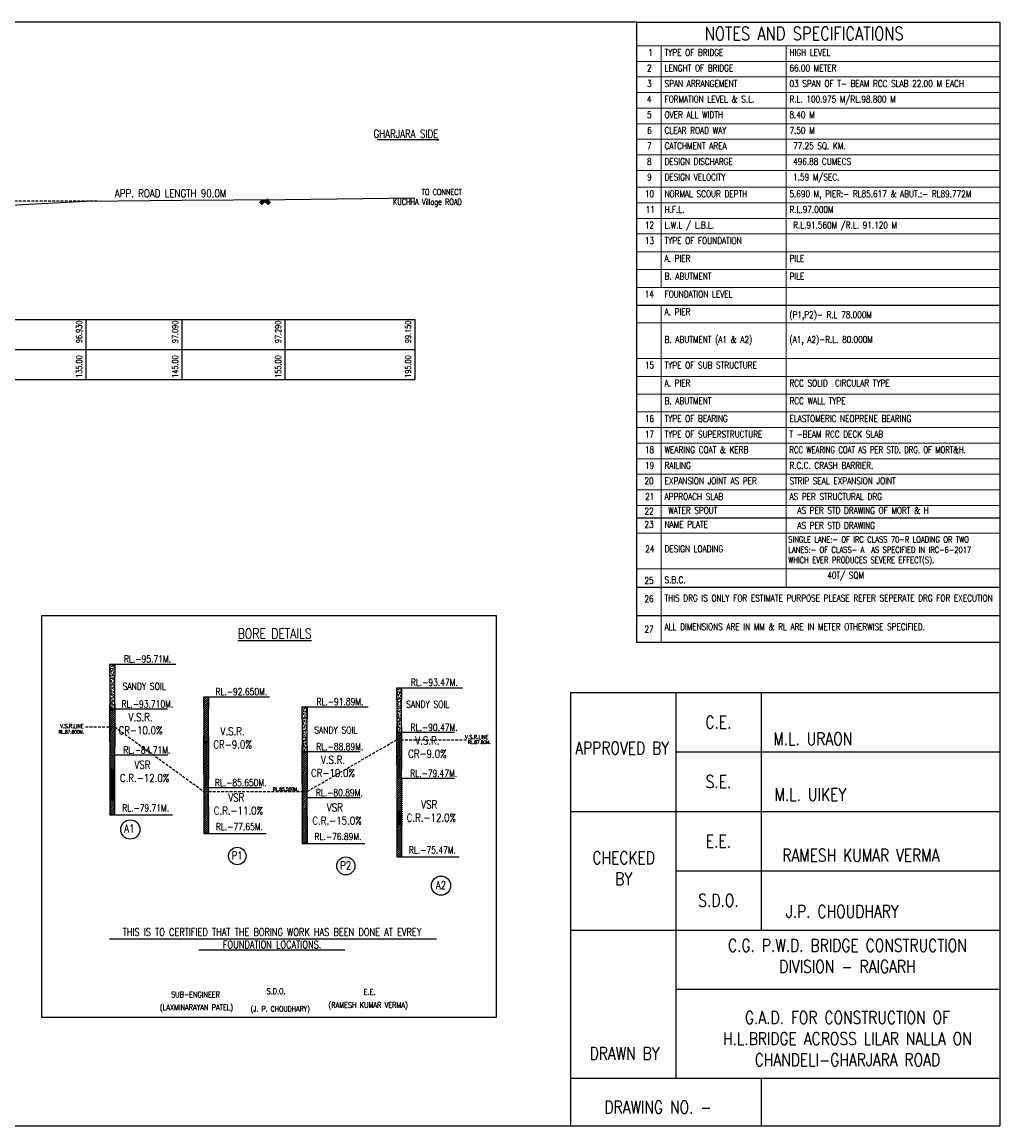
# Model space of a CAD drawing. Header units: metres. Extents: x -1603 to -1003, y 4 to 255.
# Tile 9 of 9: x -1226 to -1003, y 4 to 255. Entities that reach past the tile are written whole.
import ezdxf
from ezdxf.enums import TextEntityAlignment as Align

# ---------------------------------------------------------------- set-up
doc = ezdxf.new("R2010")
doc.units = ezdxf.units.M
doc.header["$LTSCALE"] = 0.1
doc.header["$PDMODE"] = 34
doc.header["$PDSIZE"] = 0.25
doc.linetypes.add('HIDDEN', pattern=[9.525, 6.35, -3.175])
doc.layers.add('TEXT', color=7, linetype='Continuous')
doc.styles.add('ROMANS', font='romans.shx', dxfattribs={"width": 0.8})
doc.styles.get("Standard").update_dxf_attribs({"font": 'romans.shx', "width": 0.8})
doc.dimstyles.new('1-100', dxfattribs={"dimscale": 0.8, "dimtxt": 0.2, "dimasz": 0.15, "dimexe": 0.05, "dimexo": 0.2, "dimgap": 0.1, "dimtad": 1, "dimdec": 0, "dimlfac": 1000, "dimzin": 1, "dimdsep": 46, "dimtxsty": 'ROMANS', "dimblk": 'OBLIQUE', "dimcen": 0.2, "dimadec": 0, "dimazin": 0, "dimtfac": 1, "dimtdec": 0, "dimtmove": 0, "dimatfit": 3, "dimldrblk": 'OPEN30', "dimfxl": 1, "dimarcsym": 0})

# ---------------------------------------------------------------- blocks, each defined once
blk = doc.blocks.new('_Oblique')
at = {"color": 0, "linetype": 'ByBlock', "lineweight": -2}
blk.add_line((-0.5, -0.5), (0.5, 0.5), dxfattribs=at)
blk = doc.blocks.new('_Open30')
at = {"color": 0, "linetype": 'ByBlock', "lineweight": -2}
for p, q in [((-1, 0.27), (0, 0)), ((0, 0), (-1, -0.27)), ((0, 0), (-1, 0))]:
    blk.add_line(p, q, dxfattribs=at)

msp = doc.modelspace()

# ---------------------------------------------------------------- hatches: boundary and pattern name
at = {"ltscale": 0.2}
h = msp.add_hatch(dxfattribs=at)
h.set_pattern_fill('AR-SAND', color=256, scale=0.01125, style=0)
h.set_pattern_definition([(142.5, (3050.1465, -7335.3286), (0.018000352, 0.550589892), [0, -0.43434, 0, -0.485775, 0, -0.46434375]), (172.5, (3050.1465, -7335.3286), (-0.505713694, 0.80642824), [0, -0.234315, 0, -0.3914775, 0, -0.15001875]), (212.5, (3050.498, -7335.3286), (-0.889866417, 0.001616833), [0, -0.142875, 0, -0.51435, 0, -0.6715125]), (222.5, (3050.498, -7335.3286), (-0.85900101, 0.25079549), [0, -0.0714375, 0, -0.337185, 0, -0.3857625])])
h.paths.add_polyline_path([(-1204.6912, 108.6777), (-1205.8162, 108.6777), (-1205.8162, 98.5527), (-1204.6912, 98.5527)])
h = msp.add_hatch(dxfattribs=at)
h.set_pattern_fill('AR-SAND', color=256, scale=0.01125, style=0)
h.set_pattern_definition([(142.5, (3115.3688, -7340.6483), (0.018000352, 0.550589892), [0, -0.43434, 0, -0.485775, 0, -0.46434375]), (172.5, (3115.3688, -7340.6483), (-0.505713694, 0.80642824), [0, -0.234315, 0, -0.3914775, 0, -0.15001875]), (212.5, (3115.72025, -7340.6483), (-0.889866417, 0.001616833), [0, -0.142875, 0, -0.51435, 0, -0.6715125]), (222.5, (3115.72025, -7340.6483), (-0.85900101, 0.25079549), [0, -0.0714375, 0, -0.337185, 0, -0.3857625])])
h.paths.add_polyline_path([(-1139.4689, 103.358), (-1140.5939, 103.358), (-1140.5939, 93.233), (-1139.4689, 93.233)])
h = msp.add_hatch()
h.set_pattern_fill('ANSI31', color=256, scale=0.1)
h.set_pattern_definition([(45, (-1345.9014, 56.2269), (-0.2245064, 0.2245064), [])])
h.paths.add_polyline_path([(-1184.5402, 93.755), (-1184.5402, 90.7356), (-1183.4123, 90.7356), (-1183.4152, 92.63), (-1183.4152, 101.18), (-1184.5402, 101.18)])
h = msp.add_hatch()
h.set_pattern_fill('ANSI31', color=256, scale=0.1)
h.set_pattern_definition([(45, (-1367.17734, 53.59962), (-0.2245064, 0.2245064), [])])
h.paths.add_polyline_path([(-1204.6912, 98.5527), (-1205.8162, 98.5527), (-1205.8162, 91.1277), (-1205.8153, 88.1083), (-1204.6883, 88.1083), (-1204.6912, 90.0027)])
h = msp.add_hatch(dxfattribs=at)
h.set_pattern_fill('AR-SAND', color=256, scale=0.01125, style=0)
h.set_pattern_definition([(142.5, (3093.90818, -7345.03256), (0.018000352, 0.550589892), [0, -0.43434, 0, -0.485775, 0, -0.46434375]), (172.5, (3093.9082, -7345.03256), (-0.505713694, 0.80642824), [0, -0.234315, 0, -0.3914775, 0, -0.15001875]), (212.5, (3094.25965, -7345.03256), (-0.889866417, 0.001616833), [0, -0.142875, 0, -0.51435, 0, -0.6715125]), (222.5, (3094.25965, -7345.03256), (-0.85900101, 0.25079549), [0, -0.0714375, 0, -0.337185, 0, -0.3857625])])
h.paths.add_polyline_path([(-1160.9295, 98.9737), (-1162.0545, 98.9737), (-1162.0545, 88.8487), (-1160.9295, 88.8487)])
h = msp.add_hatch()
h.set_pattern_fill('ANSI31', color=256, scale=0.1)
h.set_pattern_definition([(45, (-1301.95507, 48.2799), (-0.2245064, 0.2245064), [])])
h.paths.add_polyline_path([(-1140.5939, 85.808), (-1140.5939, 82.7886), (-1139.466, 82.7886), (-1139.4689, 84.683), (-1139.4689, 93.233), (-1140.5939, 93.233)])
h = msp.add_hatch()
h.set_pattern_fill('ANSI31', color=256, scale=0.1)
h.set_pattern_definition([(45, (-1345.84284, 46.16514), (-0.2245064, 0.2245064), [])])
h.paths.add_polyline_path([(-1184.4817, 83.6932), (-1184.4817, 80.6738), (-1183.3538, 80.6738), (-1183.3567, 82.5682), (-1183.3567, 91.1182), (-1184.4817, 91.1182)])
h = msp.add_hatch()
h.set_pattern_fill('ANSI31', color=256, scale=0.1)
h.set_pattern_definition([(45, (-1367.2359, 43.12836), (-0.2245064, 0.2245064), [])])
h.paths.add_polyline_path([(-1204.7497, 88.0814), (-1205.8747, 88.0814), (-1205.8747, 80.6564), (-1205.8738, 77.637), (-1204.7468, 77.637), (-1204.7497, 79.5314)])
h = msp.add_hatch()
h.set_pattern_fill('ANSI31', color=256, scale=0.1)
h.set_pattern_definition([(45, (-1323.41567, 43.89567), (-0.2245064, 0.2245064), [])])
h.paths.add_polyline_path([(-1162.0545, 81.4237), (-1162.0545, 78.4043), (-1160.9266, 78.4043), (-1160.9295, 80.2987), (-1160.9295, 88.8487), (-1162.0545, 88.8487)])
h = msp.add_hatch()
h.set_pattern_fill('ANSI31', color=256, scale=0.1)
h.set_pattern_definition([(45, (-1367.17734, 39.96944), (-0.2245064, 0.2245064), [])])
h.paths.add_polyline_path([(-1204.6912, 84.9225), (-1205.8162, 84.9225), (-1205.8162, 77.4975), (-1205.8153, 74.4781), (-1204.6883, 74.4781), (-1204.6912, 76.3725)])
h = msp.add_hatch()
h.set_pattern_fill('ANSI31', color=256, scale=0.1)
h.set_pattern_definition([(45, (-1345.7843, 35.7524), (-0.2245064, 0.2245064), [])])
h.paths.add_polyline_path([(-1184.4231, 73.2805), (-1184.4231, 70.2611), (-1183.2952, 70.2611), (-1183.2981, 72.1555), (-1183.2981, 80.7055), (-1184.4231, 80.7055)])
h = msp.add_hatch()
h.set_pattern_fill('ANSI31', color=256, scale=0.1)
h.set_pattern_definition([(45, (-1301.76597, 37.6055), (-0.2245064, 0.2245064), [])])
h.paths.add_polyline_path([(-1140.4048, 75.1336), (-1140.4048, 72.1142), (-1139.2769, 72.1142), (-1139.2798, 74.0086), (-1139.2798, 82.5586), (-1140.4048, 82.5586)])
h = msp.add_hatch()
h.set_pattern_fill('ANSI31', color=256, scale=0.1)
h.set_pattern_definition([(45, (-1323.53314, 33.3914), (-0.2245064, 0.2245064), [])])
h.paths.add_polyline_path([(-1162.172, 70.9195), (-1162.172, 67.9001), (-1161.0441, 67.9001), (-1161.047, 69.7945), (-1161.047, 78.3445), (-1162.172, 78.3445)])
h = msp.add_hatch()
h.set_pattern_fill('ANSI31', color=256, scale=0.1)
h.set_pattern_definition([(45, (-1302.00715, 30.40686), (-0.2245064, 0.2245064), [])])
h.paths.add_polyline_path([(-1140.646, 67.9349), (-1140.646, 64.9155), (-1139.5181, 64.9155), (-1139.521, 66.8099), (-1139.521, 75.3599), (-1140.646, 75.3599)])

# ---------------------------------------------------------------- linework, layer by layer
for p, q in [((-1086.08, 254.8028), (-1603.4869, 254.8028)), ((-1003.3989, 254.8028), (-1003.3989, 3.6499)), ((-1231.8753, 212.9654), (-1211.2971, 214.0854)), ((-1211.2971, 214.0854), (-1189.4528, 214.2454)), ((-1189.4528, 214.2454), (-1166.038, 214.4454)), ((-1171.8204, 213.6761), (-1171.1568, 214.3396)), ((-1171.6613, 213.517), (-1170.876, 214.3023)), ((-1171.5022, 213.3579), (-1170.5383, 214.3217)), ((-1171.3431, 213.1988), (-1170.2292, 214.3127)), ((-1169.593, 213.3579), (-1170.5476, 214.3125)), ((-1169.7521, 213.1988), (-1170.5476, 213.9943)), ((-1169.4339, 213.517), (-1170.2294, 214.3125)), ((-1169.2748, 213.6761), (-1169.9018, 214.3032)), ((-1166.038, 214.4454), (-1136.4838, 214.7954)), ((-1576.6843, 187.1554), (-1136.4838, 187.1554)), ((-1576.0124, 180.3082), (-1136.4838, 180.3082)), ((-1576.0124, 173.4609), (-1136.4838, 173.4609)), ((-1205.8765, 46.2071), (-1131.5686, 46.2071)), ((-1185.586, 43.7147), (-1152.362, 43.7147)), ((-1603.4869, 3.6499), (-1003.3989, 3.6499))]:
    msp.add_line(p, q)
at = {"lineweight": -3}
for p, q in [((-1086.08, 254.8028), (-1086.08, 249.4035)), ((-1003.3989, 254.8028), (-1003.3989, 249.4035)), ((-1086.08, 249.4035), (-1086.08, 245.8597)), ((-1003.3989, 249.4035), (-1003.3989, 245.8597)), ((-1086.08, 245.8597), (-1086.08, 242.316)), ((-1003.3989, 245.8597), (-1003.3989, 242.316)), ((-1086.08, 242.316), (-1086.08, 238.7722)), ((-1003.3989, 242.316), (-1003.3989, 238.7722)), ((-1086.08, 238.7722), (-1086.08, 235.2285)), ((-1003.3989, 238.7722), (-1003.3989, 235.2285)), ((-1086.08, 235.2285), (-1086.08, 231.6847)), ((-1003.3989, 235.2285), (-1003.3989, 231.6847)), ((-1086.08, 231.6847), (-1086.08, 228.141)), ((-1003.3989, 231.6847), (-1003.3989, 228.141)), ((-1086.08, 228.141), (-1086.08, 224.5972)), ((-1003.3989, 228.141), (-1003.3989, 224.5972)), ((-1086.08, 224.5972), (-1086.08, 221.0535)), ((-1003.3989, 224.5972), (-1003.3989, 221.0535)), ((-1086.08, 221.0535), (-1086.08, 217.2204)), ((-1003.3989, 221.0535), (-1003.3989, 217.2204)), ((-1086.08, 217.2204), (-1086.08, 213.6767)), ((-1003.3989, 217.2204), (-1003.3989, 213.6767)), ((-1086.08, 213.6767), (-1086.08, 210.1329)), ((-1003.3989, 213.6767), (-1003.3989, 210.1329)), ((-1086.08, 210.1329), (-1086.08, 206.5892)), ((-1003.3989, 210.1329), (-1003.3989, 206.5892)), ((-1086.08, 206.5892), (-1086.08, 202.5392)), ((-1003.3989, 206.5892), (-1003.3989, 202.5392)), ((-1086.08, 202.5392), (-1086.08, 198.4892)), ((-1003.3989, 202.5392), (-1003.3989, 198.4892)), ((-1086.08, 198.4892), (-1086.08, 194.4392)), ((-1003.3989, 198.4892), (-1003.3989, 190.3892)), ((-1086.08, 194.4392), (-1086.08, 190.3892)), ((-1086.08, 190.3892), (-1086.08, 186.3392)), ((-1003.3989, 190.3892), (-1003.3989, 186.3392)), ((-1086.08, 186.3392), (-1086.08, 182.2892)), ((-1003.3989, 186.3392), (-1003.3989, 182.2892)), ((-1086.08, 182.2892), (-1086.08, 178.2392)), ((-1003.3989, 182.2892), (-1003.3989, 178.2392)), ((-1086.08, 178.2392), (-1086.08, 174.1892)), ((-1003.3989, 178.2392), (-1003.3989, 174.1892)), ((-1086.08, 174.1892), (-1086.08, 170.1392)), ((-1003.3989, 174.1892), (-1003.3989, 170.1392)), ((-1086.08, 170.1392), (-1086.08, 166.5954)), ((-1003.3989, 170.1392), (-1003.3989, 166.0892)), ((-1086.08, 166.5954), (-1086.08, 163.0517)), ((-1003.3989, 166.0892), (-1003.3989, 162.5454)), ((-1086.08, 163.0517), (-1086.08, 159.5079)), ((-1003.3989, 162.5454), (-1003.3989, 159.0017)), ((-1086.08, 159.5079), (-1086.08, 155.9642)), ((-1003.3989, 159.0017), (-1003.3989, 155.4579)), ((-1086.08, 155.9642), (-1086.08, 152.4204)), ((-1003.3989, 155.4579), (-1003.3989, 151.9142)), ((-1086.08, 152.4204), (-1086.08, 148.8767)), ((-1003.3989, 151.9142), (-1003.3989, 148.3704)), ((-1086.08, 148.8767), (-1086.08, 142.033)), ((-1003.3989, 148.3704), (-1003.3989, 142.033)), ((-1086.08, 144.8267), (-1086.08, 144.8267)), ((-1086.0814, 142.5393), (-1086.0814, 138.9955)), ((-1003.4002, 142.033), (-1003.4002, 138.4893)), ((-1086.0814, 138.9955), (-1086.0828, 126.2311)), ((-1003.4002, 138.4893), (-1003.4016, 126.2311)), ((-1086.0832, 134.8279), (-1086.0855, 113.7282)), ((-1086.0814, 134.9455), (-1086.0814, 134.9455)), ((-1003.402, 134.3217), (-1003.4034, 122.0635)), ((-1003.4002, 130.154), (-1003.4021, 113.7282)), ((-1003.4079, 119.297), (-1003.4079, 113.7282))]:
    msp.add_line(p, q, dxfattribs=at)
at = {"lineweight": 0}
for p, q in [((-1086.08, 249.4035), (-1080.429, 249.4035)), ((-1080.429, 249.4035), (-1052.0222, 249.4035)), ((-1080.429, 249.4035), (-1080.429, 245.8597)), ((-1052.0222, 249.4035), (-1003.3989, 249.4035)), ((-1052.0222, 249.4035), (-1052.0222, 245.8597)), ((-1086.08, 245.8597), (-1080.429, 245.8597)), ((-1080.429, 245.8597), (-1052.0222, 245.8597)), ((-1080.429, 245.8597), (-1080.429, 242.316)), ((-1052.0222, 245.8597), (-1003.3989, 245.8597)), ((-1052.0222, 245.8597), (-1052.0222, 242.316)), ((-1086.08, 242.316), (-1080.429, 242.316)), ((-1080.429, 242.316), (-1052.0222, 242.316)), ((-1080.429, 242.316), (-1080.429, 238.7722)), ((-1052.0222, 242.316), (-1003.3989, 242.316)), ((-1052.0222, 242.316), (-1052.0222, 238.7722)), ((-1086.08, 238.7722), (-1080.429, 238.7722)), ((-1080.429, 238.7722), (-1052.0222, 238.7722)), ((-1080.429, 238.7722), (-1080.429, 235.2285)), ((-1052.0222, 238.7722), (-1003.3989, 238.7722)), ((-1052.0222, 238.7722), (-1052.0222, 235.2285)), ((-1086.08, 235.2285), (-1080.429, 235.2285)), ((-1080.429, 235.2285), (-1052.0222, 235.2285)), ((-1080.429, 235.2285), (-1080.429, 231.6847)), ((-1052.0222, 235.2285), (-1003.3989, 235.2285)), ((-1052.0222, 235.2285), (-1052.0222, 231.6847)), ((-1086.08, 231.6847), (-1080.429, 231.6847)), ((-1080.429, 231.6847), (-1052.0222, 231.6847)), ((-1080.429, 231.6847), (-1080.429, 228.141)), ((-1052.0222, 231.6847), (-1003.3989, 231.6847)), ((-1052.0222, 231.6847), (-1052.0222, 228.141)), ((-1086.08, 228.141), (-1080.429, 228.141)), ((-1080.429, 228.141), (-1052.0222, 228.141)), ((-1080.429, 228.141), (-1080.429, 224.5972)), ((-1052.0222, 228.141), (-1003.3989, 228.141)), ((-1052.0222, 228.141), (-1052.0222, 224.5972)), ((-1086.08, 224.5972), (-1080.429, 224.5972)), ((-1080.429, 224.5972), (-1052.0222, 224.5972)), ((-1080.429, 224.5972), (-1080.429, 221.0535)), ((-1052.0222, 224.5972), (-1003.3989, 224.5972)), ((-1052.0222, 224.5972), (-1052.0222, 221.0535)), ((-1086.08, 221.0535), (-1080.429, 221.0535)), ((-1080.429, 221.0535), (-1052.0222, 221.0535)), ((-1080.429, 221.0535), (-1080.429, 217.2204)), ((-1052.0222, 221.0535), (-1003.3989, 221.0535)), ((-1052.0222, 221.0535), (-1052.0222, 217.2204)), ((-1086.08, 217.2204), (-1080.429, 217.2204)), ((-1080.429, 217.2204), (-1052.0222, 217.2204)), ((-1080.429, 217.2204), (-1080.429, 213.6767)), ((-1052.0222, 217.2204), (-1003.3989, 217.2204)), ((-1052.0222, 217.2204), (-1052.0222, 213.6767)), ((-1086.08, 213.6767), (-1080.429, 213.6767)), ((-1080.429, 213.6767), (-1052.0222, 213.6767)), ((-1080.429, 213.6767), (-1080.429, 210.1329)), ((-1052.0222, 213.6767), (-1003.3989, 213.6767)), ((-1052.0222, 213.6767), (-1052.0222, 210.1329)), ((-1086.08, 210.1329), (-1080.429, 210.1329)), ((-1080.429, 210.1329), (-1052.0222, 210.1329)), ((-1080.429, 210.1329), (-1080.429, 206.5892)), ((-1052.0222, 210.1329), (-1003.3989, 210.1329)), ((-1052.0222, 210.1329), (-1052.0222, 206.5892)), ((-1086.08, 206.5892), (-1080.429, 206.5892)), ((-1080.429, 206.5892), (-1052.0222, 206.5892)), ((-1080.429, 206.5892), (-1080.429, 202.5392)), ((-1052.0222, 206.5892), (-1003.3989, 206.5892)), ((-1052.0222, 206.5892), (-1052.0222, 202.5392)), ((-1086.08, 202.5392), (-1080.429, 202.5392)), ((-1080.429, 202.5392), (-1052.0222, 202.5392)), ((-1080.429, 202.5392), (-1080.429, 198.4892)), ((-1052.0222, 202.5392), (-1003.3989, 202.5392)), ((-1052.0222, 202.5392), (-1052.0222, 198.4892)), ((-1086.08, 198.4892), (-1080.429, 198.4892)), ((-1080.429, 198.4892), (-1052.0222, 198.4892)), ((-1080.429, 198.4892), (-1080.429, 194.4392)), ((-1052.0222, 198.4892), (-1003.3989, 198.4892)), ((-1052.0222, 198.4892), (-1052.0222, 190.3892)), ((-1086.08, 194.4392), (-1080.429, 194.4392)), ((-1080.429, 194.4392), (-1052.0222, 194.4392)), ((-1052.0222, 194.4392), (-1003.3989, 194.4392)), ((-1080.429, 190.3892), (-1080.429, 186.3392)), ((-1052.0222, 190.3892), (-1052.0222, 186.3392)), ((-1086.08, 186.3392), (-1080.429, 186.3392)), ((-1086.08, 186.3392), (-1080.429, 186.3392)), ((-1080.429, 186.3392), (-1052.0222, 186.3392)), ((-1080.429, 186.3392), (-1080.429, 182.2892)), ((-1080.429, 186.3392), (-1052.0222, 186.3392)), ((-1052.0222, 186.3392), (-1003.3989, 186.3392)), ((-1052.0222, 186.3392), (-1052.0222, 182.2892)), ((-1052.0222, 186.3392), (-1003.3989, 186.3392)), ((-1080.429, 182.2892), (-1080.429, 178.2392)), ((-1052.0222, 182.2892), (-1052.0222, 178.2392)), ((-1086.08, 178.2392), (-1080.429, 178.2392)), ((-1080.429, 178.2392), (-1052.0222, 178.2392)), ((-1080.429, 178.2392), (-1080.429, 174.1892)), ((-1052.0222, 178.2392), (-1003.3989, 178.2392)), ((-1052.0222, 178.2392), (-1052.0222, 174.1892)), ((-1086.08, 174.1892), (-1080.429, 174.1892)), ((-1080.429, 174.1892), (-1052.0222, 174.1892)), ((-1080.429, 174.1892), (-1080.429, 170.1392)), ((-1052.0222, 174.1892), (-1003.3989, 174.1892)), ((-1052.0222, 174.1892), (-1052.0222, 170.1392)), ((-1086.08, 170.1392), (-1080.429, 170.1392)), ((-1080.429, 170.1392), (-1052.0222, 170.1392)), ((-1080.429, 170.1392), (-1080.429, 166.0892)), ((-1052.0222, 170.1392), (-1003.3989, 170.1392)), ((-1052.0222, 170.1392), (-1052.0222, 166.0892)), ((-1086.08, 166.0892), (-1080.429, 166.0892)), ((-1080.429, 166.0892), (-1052.0222, 166.0892)), ((-1080.429, 166.0892), (-1080.429, 162.5454)), ((-1052.0222, 166.0892), (-1003.3989, 166.0892)), ((-1052.0222, 166.0892), (-1052.0222, 162.5454)), ((-1086.08, 162.5454), (-1080.429, 162.5454)), ((-1080.429, 162.5454), (-1052.0222, 162.5454)), ((-1080.429, 162.5454), (-1080.429, 159.0017)), ((-1052.0222, 162.5454), (-1003.3989, 162.5454)), ((-1052.0222, 162.5454), (-1052.0222, 159.0017)), ((-1086.08, 159.0017), (-1080.429, 159.0017)), ((-1080.429, 159.0017), (-1052.0222, 159.0017)), ((-1080.429, 159.0017), (-1080.429, 155.4579)), ((-1052.0222, 159.0017), (-1003.3989, 159.0017)), ((-1052.0222, 159.0017), (-1052.0222, 155.4579)), ((-1086.08, 155.4579), (-1080.429, 155.4579)), ((-1080.429, 155.4579), (-1052.0222, 155.4579)), ((-1080.429, 155.4579), (-1080.429, 151.9142)), ((-1052.0222, 155.4579), (-1003.3989, 155.4579)), ((-1052.0222, 155.4579), (-1052.0222, 151.9142)), ((-1086.08, 151.9142), (-1080.429, 151.9142)), ((-1080.429, 151.9142), (-1052.0222, 151.9142)), ((-1080.429, 151.9142), (-1080.429, 148.3704)), ((-1052.0222, 151.9142), (-1003.3989, 151.9142)), ((-1052.0222, 151.9142), (-1052.0222, 148.3704)), ((-1086.08, 148.3704), (-1080.429, 148.3704)), ((-1080.429, 148.3704), (-1052.0222, 148.3704)), ((-1080.429, 148.3704), (-1080.429, 142.033)), ((-1052.0222, 148.3704), (-1003.3989, 148.3704)), ((-1052.0222, 148.3704), (-1052.0222, 142.033)), ((-1086.08, 144.8267), (-1080.429, 144.8267)), ((-1086.08, 144.8267), (-1080.429, 144.8267)), ((-1080.429, 144.8267), (-1052.0222, 144.8267)), ((-1080.429, 144.8267), (-1052.0222, 144.8267)), ((-1080.429, 144.8267), (-1080.429, 144.8267)), ((-1052.0222, 144.8267), (-1003.3989, 144.8267)), ((-1052.0222, 144.8267), (-1003.3989, 144.8267)), ((-1080.4304, 142.033), (-1080.4304, 113.7282)), ((-1052.0236, 142.033), (-1052.0236, 138.4893)), ((-1086.0814, 138.4893), (-1080.4304, 138.4893)), ((-1080.4304, 138.4893), (-1052.0236, 138.4893)), ((-1052.0236, 138.4893), (-1052.0249, 126.2311)), ((-1052.0236, 138.4893), (-1003.4002, 138.4893)), ((-1080.4304, 134.9455), (-1080.4304, 134.9455)), ((-1086.0831, 130.3988), (-1080.432, 130.3988)), ((-1080.432, 130.3988), (-1052.0252, 130.3988)), ((-1080.432, 130.3988), (-1003.4005, 130.3988)), ((-1080.4339, 126.2311), (-1052.027, 126.2311)), ((-1080.4339, 126.2311), (-1003.4023, 126.2311)), ((-1086.0891, 113.7282), (-1080.438, 113.7282)), ((-1080.438, 113.7282), (-1052.0312, 113.7282)), ((-1052.0312, 113.7282), (-1003.4079, 113.7282))]:
    msp.add_line(p, q, dxfattribs=at)
at = {"linetype": 'HIDDEN'}
for p, q in [((-1282.7375, 214.13), (-1208.4249, 214.1065)), ((-1211.3786, 94.4242), (-1204.6912, 94.4242)), ((-1204.6912, 94.4242), (-1184.4817, 79.7598)), ((-1160.9295, 79.7598), (-1140.5939, 91.5092)), ((-1140.5939, 91.5092), (-1124.7592, 91.5092)), ((-1184.4817, 79.7598), (-1183.3524, 79.7598)), ((-1183.3524, 79.7598), (-1162.0545, 79.7598)), ((-1162.0545, 79.7598), (-1160.9295, 79.7598))]:
    msp.add_line(p, q, dxfattribs=at)
at = {"ltscale": 2}
for p, q in [((-1003.3989, 115.4433), (-1003.3989, 3.6499)), ((-1101.0539, 102.2411), (-1003.3989, 102.2411)), ((-1101.0539, 102.2411), (-1101.0539, 3.6499)), ((-1077.1396, 102.2411), (-1077.1396, 14.5028)), ((-1057.6811, 102.2411), (-1057.6811, 48.2211)), ((-1077.1396, 88.7411), (-1003.3989, 88.7411)), ((-1101.0539, 75.2211), (-1003.3989, 75.2211)), ((-1077.1396, 61.7211), (-1003.3989, 61.7211)), ((-1101.0539, 48.2211), (-1003.3989, 48.2211)), ((-1077.1396, 34.7862), (-1003.3989, 34.7862)), ((-1101.0539, 14.5028), (-1003.3989, 14.5028)), ((-1057.6811, 14.5028), (-1057.6811, 3.6499))]:
    msp.add_line(p, q, dxfattribs=at)
at = {"ltscale": 0.2}
for p, q in [((-1205.8162, 105.9777), (-1205.8162, 108.6777)), ((-1204.6912, 108.6777), (-1204.6912, 105.9777)), ((-1205.8162, 105.9777), (-1205.8162, 99.6777)), ((-1204.6912, 99.6777), (-1204.6912, 105.9777)), ((-1140.5939, 100.658), (-1140.5939, 103.358)), ((-1139.4689, 103.358), (-1139.4689, 100.658)), ((-1184.4817, 98.5432), (-1184.4817, 101.2432)), ((-1183.3567, 101.2432), (-1183.3567, 98.5432)), ((-1140.5939, 100.658), (-1140.5939, 94.358)), ((-1139.4689, 94.358), (-1139.4689, 100.658)), ((-1205.8162, 91.1277), (-1205.8162, 99.6777)), ((-1204.6912, 99.6777), (-1204.6912, 90.0027)), ((-1184.4817, 98.5432), (-1184.4817, 92.2432)), ((-1183.3567, 92.2432), (-1183.3567, 98.5432)), ((-1162.0545, 96.2737), (-1162.0545, 98.9737)), ((-1160.9295, 98.9737), (-1160.9295, 96.2737)), ((-1162.0545, 96.2737), (-1162.0545, 89.9737)), ((-1160.9295, 89.9737), (-1160.9295, 96.2737)), ((-1140.5939, 85.808), (-1140.5939, 94.358)), ((-1139.4689, 94.358), (-1139.4689, 84.683)), ((-1205.8162, 91.1277), (-1205.8113, 74.422)), ((-1184.4817, 83.6932), (-1184.4817, 92.2432)), ((-1183.3567, 92.2432), (-1183.3567, 82.5682)), ((-1204.6672, 74.422), (-1204.6912, 90.0027)), ((-1162.0545, 81.4237), (-1162.0545, 89.9737)), ((-1160.9295, 89.9737), (-1160.9295, 80.2987)), ((-1140.5939, 85.808), (-1140.5939, 64.8417)), ((-1184.4817, 83.6932), (-1184.4817, 70.1932)), ((-1139.4384, 64.8417), (-1139.4689, 84.683)), ((-1183.3376, 70.1932), (-1183.3567, 82.5682)), ((-1162.0545, 81.4237), (-1162.0545, 67.9237)), ((-1160.9105, 67.9237), (-1160.9295, 80.2987)), ((-1204.6672, 74.422), (-1205.8113, 74.422)), ((-1183.3376, 70.1932), (-1184.4817, 70.1932)), ((-1160.9105, 67.9237), (-1162.0545, 67.9237))]:
    msp.add_line(p, q, dxfattribs=at)
for points in [[(-1086.08, 254.8028), (-1003.3989, 254.8028)], [(-1211.2971, 187.1554), (-1211.2971, 173.4609)], [(-1211.2971, 187.1554), (-1211.2971, 173.4609)], [(-1211.2971, 187.1554), (-1211.2971, 173.4609)], [(-1189.4528, 187.1554), (-1189.4528, 173.4609)], [(-1189.4528, 187.1554), (-1189.4528, 173.4609)], [(-1189.4528, 187.1554), (-1189.4528, 173.4609)], [(-1166.038, 187.1554), (-1166.038, 173.4609)], [(-1136.4838, 187.1554), (-1136.4838, 173.4609)], [(-1136.4838, 187.1554), (-1136.4838, 173.4609)], [(-1136.4838, 187.1554), (-1136.4838, 173.4609)]]:
    msp.add_lwpolyline(points)
msp.add_lwpolyline([(-1221.4063, 28.3615), (-1117.8865, 28.3615), (-1117.8865, 119.7327), (-1221.4063, 119.7327)], close=True)
for points in [[(-1205.8162, 108.6777), (-1190.8248, 108.6777)], [(-1140.5939, 103.358), (-1125.6025, 103.358)], [(-1184.4817, 101.2432), (-1169.4903, 101.2432)], [(-1205.8162, 98.5527), (-1192.6964, 98.5527)], [(-1162.0545, 98.9737), (-1147.0631, 98.9737)], [(-1140.5939, 93.233), (-1127.4741, 93.233)], [(-1204.6882, 88.0897), (-1192.6425, 88.1083)], [(-1162.0545, 88.8487), (-1148.9347, 88.8487)], [(-1183.3537, 80.6553), (-1171.308, 80.6738)], [(-1140.5939, 82.7886), (-1127.4203, 82.7886)], [(-1160.9266, 78.3858), (-1148.8809, 78.4043)], [(-1205.8113, 74.422), (-1191.589, 74.422)], [(-1184.4817, 70.195), (-1170.2595, 70.195)], [(-1162.0545, 67.9255), (-1147.8323, 67.9255)], [(-1140.5939, 64.8417), (-1126.3717, 64.8417)]]:
    msp.add_lwpolyline(points, dxfattribs=at)
for centre, radius in [((-1201.1655, 71.0888), 2.1887), ((-1176.8511, 65.0766), 1.992), ((-1152.1595, 62.8071), 2.063), ((-1130.515, 58.3194), 2.1859)]:
    msp.add_circle(centre, radius)
at = {"layer": 'TEXT'}
for p, q in [((-1086.08, 190.3892), (-1003.3989, 190.3892)), ((-1086.0814, 142.033), (-1003.3989, 142.033)), ((-1086.0842, 126.2311), (-1003.4016, 126.2311)), ((-1086.0885, 119.783), (-1003.4059, 119.783)), ((-1086.0842, 113.7282), (-1003.4016, 113.7282))]:
    msp.add_line(p, q, dxfattribs=at)
at = {"layer": 'TEXT', "linetype": 'HIDDEN'}
for p in [(-1169.9838, 214.3343), (-1169.8664, 214.3691)]:
    msp.add_point(p, dxfattribs=at)

# ---------------------------------------------------------------- texts
at = {"style": 'ROMANS', "width": 0.8}
for s, p in [('96.930', (-1211.7471, 186.8536)), ('97.090', (-1189.9028, 186.8536)), ('97.290', (-1166.488, 186.8536)), ('99.150', (-1136.9338, 186.8536)), ('135.00', (-1211.7471, 178.9684)), ('145.00', (-1189.9028, 178.9684)), ('155.00', (-1166.488, 178.9684)), ('195.00', (-1136.9338, 178.9684))]:
    msp.add_text(s, height=1.35, rotation=90, dxfattribs=at).set_placement(p, align=Align.BOTTOM_RIGHT)
at = {"lineweight": -3, "attachment_point": 1}
for s, insert, char_height, width in [('{\\Fromant|c0;NOTES AND SPECIFICATIONS}', (-1070.5144, 253.6975), 3.0375, 56.039605), ('\\Fromans.shx;\\W0.8000000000;\\T1.0000000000;\\o\\l1', (-1083.3992, 248.6441), 1.51875, 2.025), ('\\Fromans.shx;\\W0.8000000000;\\T1.0000000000;\\o\\lTYPE OF BRIDGE', (-1079.6696, 248.6441), 1.51875, 16.605), ('\\Fromans.shx;\\W0.8000000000;\\T1.0000000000;\\o\\lHIGH LEVEL', (-1051.2628, 248.6441), 1.51875, 11.629286), ('\\Fromans.shx;\\W0.8000000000;\\T1.0000000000;\\o\\l2', (-1083.6595, 245.1003), 1.51875, 2.198571), ('\\Fromans.shx;\\W0.8000000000;\\T1.0000000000;\\o\\lLENGHT OF BRIDGE', (-1079.6696, 245.1003), 1.51875, 18.919286), ('66.00 METER', (-1051.2628, 245.1003), 1.51875, 44.714187), ('\\Fromans.shx;\\W0.8000000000;\\T1.0000000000;\\o\\l3', (-1083.6595, 241.5566), 1.51875, 2.198571), ('\\Fromans.shx;\\W0.8000000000;\\T1.0000000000;\\o\\lSPAN ARRANGEMENT', (-1079.6696, 241.5566), 1.51875, 19.729286), ('03 SPAN OF T- BEAM RCC SLAB 22.00 M EACH', (-1051.2628, 241.5566), 1.51875, 46.548629), ('\\Fromans.shx;\\W0.8000000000;\\T1.0000000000;\\o\\l4', (-1083.6884, 238.0128), 1.51875, 2.198571), ('FORMATION LEVEL & S.L.', (-1079.6696, 238.0128), 1.51875, 26.723406), ('R.L. 100.975 M/RL.98.800 M', (-1051.2628, 238.0128), 1.51875, 36.693992), ('\\Fromans.shx;\\W0.8000000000;\\T1.0000000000;\\o\\l5', (-1083.6595, 234.4691), 1.51875, 2.198571), ('\\Fromans.shx;\\W0.8000000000;\\T1.0000000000;\\o\\lOVER ALL WIDTH', (-1079.6696, 234.4691), 1.51875, 16.373571), ('\\Fromans.shx;\\W0.8000000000;\\T1.0000000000;\\o\\l8.40 M', (-1051.2628, 234.4691), 1.51875, 7.695), ('\\Fromans.shx;\\W0.8000000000;\\T1.0000000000;\\o\\l6', (-1083.6306, 230.9253), 1.51875, 2.140714), ('\\Fromans.shx;\\W0.8000000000;\\T1.0000000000;\\o\\lCLEAR ROAD WAY', (-1079.6696, 230.9253), 1.51875, 17.241429), ('\\Fromans.shx;\\W0.8000000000;\\T1.0000000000;\\o\\l7.50 M', (-1051.2628, 230.9253), 1.51875, 7.695), ('\\Fromans.shx;\\W0.8000000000;\\T1.0000000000;\\o\\l7', (-1083.6595, 227.3816), 1.51875, 2.198571), ('CATCHMENT AREA', (-1079.6696, 227.3816), 1.51875, 18.167143), (' 77.25 SQ. KM.', (-1051.2628, 227.3816), 1.51875, 15.852857), ('\\Fromans.shx;\\W0.8000000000;\\T1.0000000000;\\o\\l8', (-1083.6595, 223.8378), 1.51875, 2.198571), ('\\Fromans.shx;\\W0.8000000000;\\T1.0000000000;\\o\\lDESIGN DISCHARGE', (-1079.6696, 223.8378), 1.51875, 18.514286), (' 496.88 CUMECS', (-1051.2628, 223.8378), 1.51875, 18.109286), ('\\Fromans.shx;\\W0.8000000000;\\T1.0000000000;\\o\\l9', (-1083.6306, 220.2941), 1.51875, 2.198571), ('\\Fromans.shx;\\W0.8000000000;\\T1.0000000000;\\o\\lDESIGN VELOCITY', (-1079.6696, 220.2941), 1.51875, 16.662857), (' 1.59 M/SEC.', (-1051.2628, 220.2941), 1.51875, 14.175), ('\\Fromans.shx;\\W0.8000000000;\\T1.0000000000;\\o\\l10', (-1084.1513, 216.4611), 1.51875, 3.182143), ('\\Fromans.shx;\\W0.8000000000;\\T1.0000000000;\\o\\lNORMAL SCOUR DEPTH', (-1079.6696, 216.4611), 1.51875, 22.448571), ('5.690 M, PIER:- RL85.617 & ABUT.:- RL89.772M     ', (-1051.2628, 216.4611), 1.51875, 47.319471), ('\\Fromans.shx;\\W0.8000000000;\\T1.0000000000;\\o\\l11', (-1083.9777, 212.9173), 1.51875, 3.182143), ('\\Fromans.shx;\\W0.8000000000;\\T1.0000000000;\\o\\lH.F.L.', (-1079.6696, 212.9173), 1.51875, 6.017143), ('R.L.97.000M', (-1051.2628, 212.9173), 1.51875, 14.522143), ('\\Fromans.shx;\\W0.8000000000;\\T1.0000000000;\\o\\l12', (-1084.1513, 209.3736), 1.51875, 3.182143), ('L.W.L / L.B.L.', (-1079.6696, 209.3736), 1.51875, 16.189482), (' R.L.91.560M /R.L. 91.120 M', (-1051.2628, 209.3736), 1.51875, 32.758068), ('\\Fromans.shx;\\W0.8000000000;\\T1.0000000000;\\o\\l13', (-1084.1513, 205.8298), 1.51875, 3.182143), ('\\Fromans.shx;\\W0.8000000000;\\T1.0000000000;\\o\\lTYPE OF FOUNDATION', (-1079.6696, 205.8298), 1.51875, 21.233571), ('\\Fromans.shx;\\W0.8000000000;\\T1.0000000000;\\o\\lA. PIER', (-1079.6696, 201.7798), 1.51875, 7.984286), ('PILE', (-1051.2628, 201.7798), 1.51875, 5.901429), ('\\Fromans.shx;\\W0.8000000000;\\T1.0000000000;\\o\\lB. ABUTMENT', (-1079.6696, 197.7298), 1.51875, 13.133571), ('PILE', (-1051.2628, 197.7298), 1.51875, 5.901429), ('\\Fromans.shx;\\W0.8000000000;\\T1.0000000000;\\o\\l14', (-1084.1802, 193.6798), 1.51875, 3.182143), ('FOUNDATION LEVEL', (-1079.6696, 193.6798), 1.51875, 34.710808), ('A. PIER ', (-1079.6696, 189.6298), 1.51875, 30.567652), ('(P1,P2)- R.L 78.000M', (-1051.2628, 188.9835), 1.51875, 45.367119), ('B. ABUTMENT (A1 & A2)', (-1079.6696, 183.3378), 1.51875, 24.3), ('(A1, A2)-R.L. 80.000M ', (-1051.2628, 183.3378), 1.51875, 42.811223), ('\\Fromans.shx;\\W0.8000000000;\\T1.0000000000;\\o\\l15', (-1084.1513, 177.4798), 1.51875, 3.182143), ('TYPE OF SUB STRUCTURE', (-1079.6696, 177.4798), 1.51875, 26.556429), ('\\Fromans.shx;\\W0.8000000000;\\T1.0000000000;\\o\\lA. PIER', (-1079.6696, 173.4298), 1.51875, 7.984286), ('RCC SOLID  CIRCULAR TYPE', (-1051.2628, 173.4298), 1.51875, 42.572286), ('B. ABUTMENT', (-1079.6696, 169.3798), 1.51875, 14.232857), ('RCC WALL TYPE', (-1051.2628, 169.3798), 1.51875, 14.985), ('\\Fromans.shx;\\W0.8000000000;\\T1.0000000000;\\o\\l16', (-1084.1513, 165.3298), 1.51875, 3.182143), ('\\Fromans.shx;\\W0.8000000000;\\T1.0000000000;\\o\\lTYPE OF BEARING', (-1079.6696, 165.3298), 1.51875, 17.704286), ('ELASTOMERIC NEOPRENE BEARING', (-1051.2628, 165.3298), 1.51875, 41.653198), ('\\Fromans.shx;\\W0.8000000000;\\T1.0000000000;\\o\\l17', (-1084.1513, 161.7861), 1.51875, 3.182143), ('TYPE OF SUPERSTRUCTURE', (-1079.6696, 161.7861), 1.51875, 27.655714), ('T -BEAM RCC DECK SLAB', (-1051.2628, 161.7861), 1.51875, 26.562429), ('\\Fromans.shx;\\W0.8000000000;\\T1.0000000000;\\o\\l18', (-1084.1513, 158.2423), 1.51875, 3.182143), ('\\Fromans.shx;\\W0.8000000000;\\T1.0000000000;\\o\\lWEARING COAT & KERB', (-1079.6696, 158.2423), 1.51875, 23.142857), ('{\\W0.75;RCC WEARING COAT AS PER STD. DRG. OF MORT&H.}', (-1051.2628, 158.2423), 1.51875, 49.845524), ('\\Fromans.shx;\\W0.8000000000;\\T1.0000000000;\\o\\l19', (-1084.1224, 154.6986), 1.51875, 3.182143), ('\\Fromans.shx;\\W0.8000000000;\\T1.0000000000;\\o\\lRAILING', (-1079.6696, 154.6986), 1.51875, 7.637143), ('R.C.C. CRASH BARRIER.', (-1051.2628, 154.6986), 1.51875, 32.920714), ('\\Fromans.shx;\\W0.8000000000;\\T1.0000000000;\\o\\l20', (-1084.2381, 151.1548), 1.51875, 3.355714), ('\\Fromans.shx;\\W0.8000000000;\\T1.0000000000;\\o\\lEXPANSION JOINT AS PER', (-1079.6696, 151.1548), 1.51875, 25.167857), ('STRIP SEAL EXPANSION JOINT', (-1051.2628, 151.1548), 1.51875, 35.905376), ('\\Fromans.shx;\\W0.8000000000;\\T1.0000000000;\\o\\l21', (-1084.0645, 147.6111), 1.51875, 3.355714), ('\\Fromans.shx;\\W0.8000000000;\\T1.0000000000;\\o\\lAPPROACH SLAB', (-1079.6696, 147.6111), 1.51875, 16.257857), ('AS PER STRUCTURAL DRG', (-1051.2628, 147.6111), 1.51875, 27.792271), ('22', (-1084.2381, 144.2828), 1.51875, 3.355714), (' WATER SPOUT', (-1079.6696, 144.4645), 1.51875, 70.122857), ('AS PER STD DRAWING OF MORT & H', (-1049.4652, 144.4645), 1.51875, 70.122857), ('23', (-1084.2395, 141.2737), 1.51875, 3.355714), ('NAME PLATE', (-1079.671, 141.2737), 1.51875, 25.167857), ('AS PER STD DRAWING ', (-1049.4652, 141.027), 1.51875, 70.122857), ('24', (-1084.0659, 135.7088), 1.51875, 3.355714), ('DESIGN LOADING', (-1079.671, 135.7088), 1.51875, 16.257857), ('SINGLE LANE:- OF IRC CLASS 70-R LOADING OR TWO LANES:- OF CLASS- A  AS SPECIFIED IN IRC-6-2017 WHICH EVER PRODUCES SEVERE EFFECT(S).', (-1051.5323, 137.7742), 1.4032239, 48.739905), ('25', (-1084.2408, 128.4809), 1.51875, 3.355714), ('S.B.C.', (-1079.6724, 128.6626), 1.51875, 70.122857), ('40T/ SQM', (-1042.6492, 129.6918), 1.51875, 70.122857), ('26', (-1084.2426, 124.3132), 1.51875, 3.355714), ('THIS DRG IS ONLY FOR ESTIMATE PURPOSE PLEASE REFER SEPERATE DRG FOR EXECUTION ', (-1079.6742, 124.495), 1.51875, 76.014702), ('27', (-1084.2408, 117.4287), 1.51875, 3.355714), ('\\Fromans.shx;\\W0.8000000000;\\T1.0000000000;\\o\\lALL DIMENSIONS ARE IN MM & RL ARE IN METER OTHERWISE SPECIFIED.', (-1079.6696, 117.982), 1.51875, 70.122857)]:
    msp.add_mtext(s, dxfattribs=dict(at, insert=insert, char_height=char_height, width=width))
at = {"style": 'ROMANS'}
for s, insert, char_height, width, attachment_point in [('GHARJARA SIDE', (-1131.1065, 229.3817), 1.8, 17.485686, 6), ('APP. ROAD LENGTH 90.0M', (-1204.6856, 215.8313), 1.8, 38.637046, 4), ('TO CONNECT\\P KUCHHA Village ROAD', (-1125.7884, 212.7676), 1.35, 20.504362, 9), ('THIS IS TO CERTIFIED THAT THE BORING WORK HAS BEEN DONE AT EVREY FOUNDATION LOCATIONS.', (-1168.9302, 46.3317), 1.706838, 76.807708, 5)]:
    msp.add_mtext(s, dxfattribs=dict(at, insert=insert, char_height=char_height, width=width, attachment_point=attachment_point))
at = {"ltscale": 2}
for s, insert, char_height, width, attachment_point in [('C.E.', (-1067.4103, 95.4911), 2.88, 19.438507, 5), ('{\\H0.2857x;\\P\\pi-8.64,l11.52,t11.52;}M.L.^IURAON', (-1045.9586, 94.5357), 2.88, 38.43762, 2), ('APPROVED BY', (-1089.3169, 89.6285), 2.88, 29.872133, 5), ('S.E.', (-1067.4103, 81.9811), 2.88, 19.438507, 5), ('{\\H0.2857x;\\P\\pi-8.64,l11.52,t11.52;}M.L.^IUIKEY', (-1046.5222, 81.8499), 2.88, 29.872133, 2), ('E.E.', (-1067.4103, 68.4711), 2.88, 19.438507, 5), ('CHECKED \\PBY', (-1088.9696, 62.2547), 2.88, 29.872133, 5), ('{\\H0.2857x;\\P}RAMESH KUMAR VERMA', (-1035.012, 68.0326), 2.88, 52.216881, 2), ('S.D.O.', (-1067.4103, 54.9711), 2.88, 19.438507, 5), ('{\\H0.2857x;\\P\\pi-8.64,l11.52,t11.52;}J.P.^ICHOUDHARY', (-1039.2601, 55.2467), 2.88, 44.768633, 2), ('\\A1;{\\Fromant|c0;\\C256;C.G. P.W.D. BRIDGE CONSTRUCTION\\PDIVISION - RAIGARH}', (-1038.0856, 42.3263), 2.88, 78.087908, 5), ('SUB-ENGINEER', (-1186.3475, 34.1866), 1.28, 25.017349, 2), ('S.D.O.', (-1168.0253, 34.3049), 1.28, 8.639337, 5), ('E.E.', (-1146.7405, 34.1336), 1.28, 8.639337, 5), ('{\\H0.2857x;\\P}(LAXMINARAYAN PATEL)', (-1186.115, 31.8665), 1.28, 25.017349, 2), ('{\\H0.2857x;(J. P. CHOUDHARY)}', (-1167.0736, 30.8619), 4.080092, 78.63297, 2), ('{\\H0.2857x;\\P}(RAMESH KUMAR VERMA)', (-1147.0893, 32.3916), 1.28, 24.66861, 2), ('\\A1;{\\Fromant|c0;G.A.D. FOR CONSTRUCTION OF\\PH.L.BRIDGE ACROSS LILAR NALLA ON CHANDELI-GHARJARA ROAD}', (-1038.0856, 23.5028), 2.88, 78.087908, 5), ('{\\H0.2857x;\\P}DRAWN BY', (-1088.7644, 22.9706), 2.88, 29.872133, 2), ('DRAWING NO. -    ', (-1081.1436, 7.8978), 2.88, 49.33062, 5)]:
    msp.add_mtext(s, dxfattribs=dict(at, insert=insert, char_height=char_height, width=width, attachment_point=attachment_point))
at = {"layer": 'TEXT', "attachment_point": 5, "style": 'ROMANS'}
for s, insert, char_height, width in [('{\\Fromanc|c0;\\LBORE DETAILS}', (-1168.3415, 115.6719), 2.25, 34.399476), ('{\\Fromanc|c0;RL.-95.71M.}', (-1197.2638, 109.8714), 1.575, 34.399476), ('{\\Fromanc|c0; SANDY SOIL }', (-1198.4367, 103.6886), 1.575, 34.399476), ('{\\Fromanc|c0;RL.-92.650M.}', (-1175.9293, 102.4369), 1.575, 34.399476), ('{\\Fromanc|c0;RL.-93.47M.}', (-1132.0415, 104.5516), 1.575, 34.399476), ('{\\Fromanc|c0;\\H0.875x;RL.-93.710M\\H1.1429x;.}', (-1197.2638, 99.7658), 1.8, 34.399476), ('{\\Fromanc|c0;RL.-91.89M.}', (-1153.5021, 100.1674), 1.575, 34.399476), ('{\\Fromanc|c0; SANDY SOIL}', (-1133.9455, 99.5891), 1.575, 34.399476), ('{\\Fromanc|c0;V.S.R.\\PCR-10.0%}', (-1198.8393, 95.1476), 1.8, 34.399476), ('{\\Fromanc|c0;\\H0.875x;RL.87.800M\\H1.1429x;.}', (-1214.5609, 93.3508), 0.9, 17.199738), ('{\\Fromanc|c0;V.S.R.LINE}', (-1214.4533, 94.6283), 0.9, 17.199738), ('{\\Fromanc|c0;V.S.R.\\PCR-9.0%}', (-1177.9147, 91.925), 1.8, 34.399476), ('{\\Fromanc|c0; SANDY SOIL}', (-1154.8677, 93.6969), 1.575, 34.399476), ('{\\Fromanc|c0;\\H0.875x;RL.-90.47M\\H1.1429x;.}', (-1132.0415, 94.4461), 1.8, 34.399476), ('{\\Fromanc|c0;\\H0.875x;RL.-88.89M\\H1.1429x;.}', (-1153.5021, 90.0618), 1.8, 34.399476), ('{\\Fromanc|c0;V.S.R.\\PCR-9.0%}', (-1133.617, 89.8279), 1.8, 34.399476), ('{\\Fromanc|c0;V.S.R.LINE}', (-1122.3767, 92.1339), 0.9, 17.199738), ('{\\Fromanc|c0;\\H0.875x;RL.87.80M\\H1.1429x;.}', (-1121.7922, 91.0121), 0.9, 17.199738), ('{\\Fromanc|c0;RL.-84.71M.}', (-1197.4114, 89.1758), 1.575, 34.399476), ('{\\Fromanc|c0;VSR\\P C.R.-12.0%}', (-1198.4162, 84.3097), 1.8, 34.399476), ('{\\Fromanc|c0;V.S.R.\\PCR-10.0%}', (-1155.0776, 85.4436), 1.8, 34.399476), ('{\\Fromanc|c0;RL.-79.47M.}', (-1132.1891, 83.8561), 1.575, 34.399476), ('{\\Fromanc|c0;RL.-85.650M.}', (-1176.0769, 81.7413), 1.575, 34.399476), ('{\\Fromanc|c0;\\H0.875x;RL.85.500M\\H1.1429x;.}', (-1165.8022, 80.3092), 0.9, 17.199738), ('{\\Fromanc|c0;VSR\\P C.R.-11.0%}', (-1177.0817, 76.8752), 1.8, 34.399476), ('{\\Fromanc|c0;RL.-80.89M.}', (-1153.6497, 79.4719), 1.575, 34.399476), ('{\\Fromanc|c0;RL.-79.71M.}', (-1197.6958, 75.9907), 1.575, 34.399476), ('{\\Fromanc|c0;VSR\\P C.R.-15.0%}', (-1154.6545, 74.6058), 1.8, 34.399476), ('{\\Fromanc|c0;VSR\\P C.R.-12.0%}', (-1133.1939, 75.2754), 1.8, 34.399476), ('{\\Fromanc|c0;A1}', (-1201.4022, 71.3218), 1.8, 34.399476), ('{\\Fromanc|c0;RL.-77.65M.}', (-1176.3663, 71.7637), 1.575, 34.399476), ('{\\Fromanc|c0;RL.-76.89M.}', (-1153.9391, 69.4942), 1.575, 34.399476), ('{\\Fromanc|c0;P1}', (-1176.8672, 65.1823), 1.8, 34.399476), ('{\\Fromanc|c0;RL.-75.47M.}', (-1132.4785, 66.4104), 1.575, 34.399476), ('{\\Fromanc|c0;P2}', (-1152.1756, 62.9128), 1.8, 34.399476), ('{\\Fromanc|c0;A2}', (-1130.5311, 58.4251), 1.8, 34.399476)]:
    msp.add_mtext(s, dxfattribs=dict(at, insert=insert, char_height=char_height, width=width))

# ---------------------------------------------------------------- leaders
msp.add_leader([(-1131.0392, 228.0002), (-1144.9587, 228.0002)], dimstyle='1-100', override={"dimasz": 0.5})

doc.saveas('drawing.dxf')
